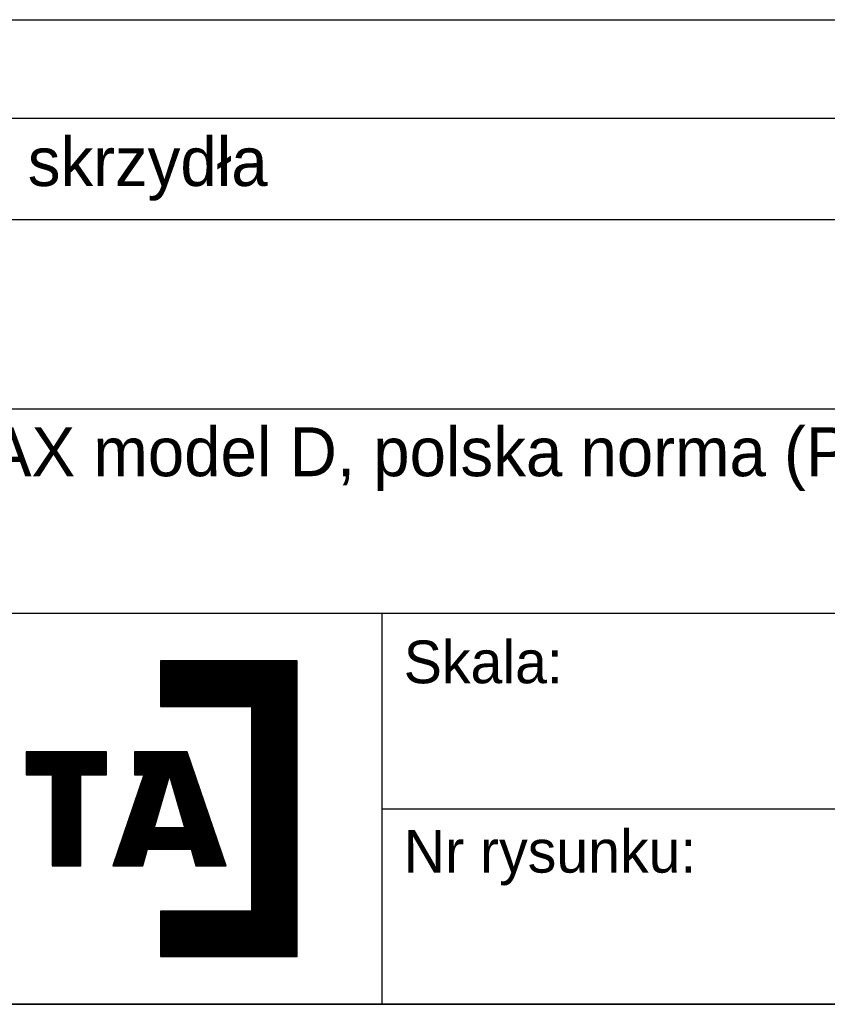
# Model space of a CAD drawing. Header units: millimetres. Extents: x -10980 to 5840, y 5 to 4205.
# Tile 27 of 32: x 3744 to 4404, y 5 to 811. Entities that reach past the tile are written whole.
import ezdxf

# ---------------------------------------------------------------- set-up
doc = ezdxf.new("R2010")
doc.units = ezdxf.units.MM
for name, color, linetype in [('1', 250, 'Continuous'), ('255', 250, 'Continuous'), ('256', 250, 'Continuous')]:
    doc.layers.add(name, color=color, linetype=linetype)
doc.styles.add('Montserrat', font='Montserrat')

msp = doc.modelspace()

# ---------------------------------------------------------------- linework, layer by layer
at = {"layer": '1', "linetype": 'Continuous', "lineweight": -3}
for p, q in [((3474.38, 810.82), (4634.38, 810.82)), ((3474.38, 730.14), (4634.38, 730.14)), ((3474.38, 647.22), (4634.38, 647.22)), ((3320, 492.37), (5840, 492.37)), ((3320, 325), (4040, 325)), ((3320, 325), (5840, 325)), ((4040, 325), (4040, 5)), ((3859.14, 286), (3859.14, 248.77)), ((3970.84, 286), (3859.14, 286)), ((3859.14, 286), (3859.14, 248.77)), ((3970.84, 286), (3859.14, 286)), ((3859.14, 285.28), (3970.84, 285.28)), ((3859.14, 284.43), (3970.84, 284.43)), ((3859.14, 283.59), (3970.84, 283.59)), ((3859.14, 282.74), (3970.84, 282.74)), ((3970.84, 44), (3970.84, 286)), ((3970.84, 44), (3970.84, 286)), ((3859.14, 281.89), (3970.84, 281.89)), ((3859.14, 281.05), (3970.84, 281.05)), ((3859.14, 280.2), (3970.84, 280.2)), ((3859.14, 279.36), (3970.84, 279.36)), ((3859.14, 278.51), (3970.84, 278.51)), ((3859.14, 277.66), (3970.84, 277.66)), ((3859.14, 276.82), (3970.84, 276.82)), ((3859.14, 275.97), (3970.84, 275.97)), ((3859.14, 275.12), (3970.84, 275.12)), ((3859.14, 274.28), (3970.84, 274.28)), ((3859.14, 273.43), (3970.84, 273.43)), ((3859.14, 272.58), (3970.84, 272.58)), ((3859.14, 271.74), (3970.84, 271.74)), ((3859.14, 270.89), (3970.84, 270.89)), ((3859.14, 270.04), (3970.84, 270.04)), ((3859.14, 269.2), (3970.84, 269.2)), ((3859.14, 268.35), (3970.84, 268.35)), ((3859.14, 267.5), (3970.84, 267.5)), ((3859.14, 266.66), (3970.84, 266.66)), ((3859.14, 265.81), (3970.84, 265.81)), ((3859.14, 264.96), (3970.84, 264.96)), ((3859.14, 264.12), (3970.84, 264.12)), ((3859.14, 263.27), (3970.84, 263.27)), ((3859.14, 262.42), (3970.84, 262.42)), ((3859.14, 261.58), (3970.84, 261.58)), ((3859.14, 260.73), (3970.84, 260.73)), ((3859.14, 259.88), (3970.84, 259.88)), ((3859.14, 259.04), (3970.84, 259.04)), ((3859.14, 258.19), (3970.84, 258.19)), ((3859.14, 257.34), (3970.84, 257.34)), ((3859.14, 256.5), (3970.84, 256.5)), ((3859.14, 255.65), (3970.84, 255.65)), ((3859.14, 254.8), (3970.84, 254.8)), ((3859.14, 253.96), (3970.84, 253.96)), ((3859.14, 253.11), (3970.84, 253.11)), ((3859.14, 252.26), (3970.84, 252.26)), ((3859.14, 251.42), (3970.84, 251.42)), ((3859.14, 250.57), (3970.84, 250.57)), ((3859.14, 249.72), (3970.84, 249.72)), ((3859.14, 248.88), (3970.84, 248.88)), ((3859.14, 248.77), (3933.6, 248.77)), ((3859.14, 248.77), (3933.6, 248.77)), ((3933.6, 248.77), (3933.6, 81.23)), ((3933.6, 248.77), (3933.6, 81.23)), ((3933.6, 248.03), (3970.84, 248.03)), ((3933.6, 247.18), (3970.84, 247.18)), ((3933.6, 246.34), (3970.84, 246.34)), ((3933.6, 245.49), (3970.84, 245.49)), ((3933.6, 244.64), (3970.84, 244.64)), ((3933.6, 243.8), (3970.84, 243.8)), ((3933.6, 242.95), (3970.84, 242.95)), ((3933.6, 242.1), (3970.84, 242.1)), ((3933.6, 241.26), (3970.84, 241.26)), ((3933.6, 240.41), (3970.84, 240.41)), ((3933.6, 239.56), (3970.84, 239.56)), ((3933.6, 238.72), (3970.84, 238.72)), ((3933.6, 237.87), (3970.84, 237.87)), ((3933.6, 237.03), (3970.84, 237.03)), ((3933.6, 236.18), (3970.84, 236.18)), ((3933.6, 235.33), (3970.84, 235.33)), ((3933.6, 234.49), (3970.84, 234.49)), ((3933.6, 233.64), (3970.84, 233.64)), ((3933.6, 232.79), (3970.84, 232.79)), ((3933.6, 231.95), (3970.84, 231.95)), ((3933.6, 231.1), (3970.84, 231.1)), ((3933.6, 230.25), (3970.84, 230.25)), ((3933.6, 229.41), (3970.84, 229.41)), ((3933.6, 228.56), (3970.84, 228.56)), ((3933.6, 227.71), (3970.84, 227.71)), ((3933.6, 226.87), (3970.84, 226.87)), ((3933.6, 226.02), (3970.84, 226.02)), ((3933.6, 225.17), (3970.84, 225.17)), ((3933.6, 224.33), (3970.84, 224.33)), ((3933.6, 223.48), (3970.84, 223.48)), ((3933.6, 222.63), (3970.84, 222.63)), ((3933.6, 221.79), (3970.84, 221.79)), ((3933.6, 220.94), (3970.84, 220.94)), ((3933.6, 220.09), (3970.84, 220.09)), ((3933.6, 219.25), (3970.84, 219.25)), ((3933.6, 218.4), (3970.84, 218.4)), ((3749.35, 211.52), (3749.35, 192.9)), ((3814.88, 211.52), (3749.35, 211.52)), ((3749.35, 211.52), (3749.35, 192.9)), ((3814.88, 211.52), (3749.35, 211.52)), ((3749.35, 210.78), (3814.88, 210.78)), ((3749.35, 209.93), (3814.88, 209.93)), ((3814.88, 192.9), (3814.88, 211.52)), ((3814.88, 192.9), (3814.88, 211.52)), ((3837.83, 211.52), (3837.83, 192.9)), ((3880.8, 211.52), (3837.83, 211.52)), ((3880.8, 211.52), (3837.83, 211.52)), ((3837.83, 211.52), (3837.83, 192.9)), ((3837.83, 210.78), (3881.05, 210.78)), ((3837.83, 209.93), (3881.34, 209.93)), ((3912.72, 118.45), (3880.8, 211.52)), ((3912.72, 118.45), (3880.8, 211.52)), ((3933.6, 217.55), (3970.84, 217.55)), ((3933.6, 216.71), (3970.84, 216.71)), ((3933.6, 215.86), (3970.84, 215.86)), ((3933.6, 215.01), (3970.84, 215.01)), ((3933.6, 214.17), (3970.84, 214.17)), ((3933.6, 213.32), (3970.84, 213.32)), ((3933.6, 212.47), (3970.84, 212.47)), ((3933.6, 211.63), (3970.84, 211.63)), ((3933.6, 210.78), (3970.84, 210.78)), ((3933.6, 209.93), (3970.84, 209.93)), ((3749.35, 209.09), (3814.88, 209.09)), ((3749.35, 208.24), (3814.88, 208.24)), ((3749.35, 207.39), (3814.88, 207.39)), ((3749.35, 206.55), (3814.88, 206.55)), ((3749.35, 205.7), (3814.88, 205.7)), ((3749.35, 204.85), (3814.88, 204.85)), ((3749.35, 204.01), (3814.88, 204.01)), ((3749.35, 203.16), (3814.88, 203.16)), ((3749.35, 202.31), (3814.88, 202.31)), ((3749.35, 201.47), (3814.88, 201.47)), ((3837.83, 209.09), (3881.63, 209.09)), ((3837.83, 208.24), (3881.92, 208.24)), ((3837.83, 207.39), (3882.21, 207.39)), ((3837.83, 206.55), (3882.5, 206.55)), ((3837.83, 205.7), (3882.79, 205.7)), ((3837.83, 204.85), (3883.08, 204.85)), ((3837.83, 204.01), (3883.37, 204.01)), ((3837.83, 203.16), (3883.66, 203.16)), ((3837.83, 202.31), (3883.95, 202.31)), ((3837.83, 201.47), (3884.24, 201.47)), ((3933.6, 209.09), (3970.84, 209.09)), ((3933.6, 208.24), (3970.84, 208.24)), ((3933.6, 207.39), (3970.84, 207.39)), ((3933.6, 206.55), (3970.84, 206.55)), ((3933.6, 205.7), (3970.84, 205.7)), ((3933.6, 204.85), (3970.84, 204.85)), ((3933.6, 204.01), (3970.84, 204.01)), ((3933.6, 203.16), (3970.84, 203.16)), ((3933.6, 202.31), (3970.84, 202.31)), ((3933.6, 201.47), (3970.84, 201.47)), ((3749.35, 200.62), (3814.88, 200.62)), ((3749.35, 199.77), (3814.88, 199.77)), ((3749.35, 198.93), (3814.88, 198.93)), ((3749.35, 198.08), (3814.88, 198.08)), ((3749.35, 197.23), (3814.88, 197.23)), ((3749.35, 196.39), (3814.88, 196.39)), ((3749.35, 195.54), (3814.88, 195.54)), ((3749.35, 194.7), (3814.88, 194.7)), ((3749.35, 193.85), (3814.88, 193.85)), ((3837.83, 200.62), (3884.53, 200.62)), ((3837.83, 199.77), (3884.82, 199.77)), ((3837.83, 198.93), (3885.11, 198.93)), ((3837.83, 198.08), (3885.4, 198.08)), ((3837.83, 197.23), (3885.69, 197.23)), ((3837.83, 196.39), (3885.99, 196.39)), ((3837.83, 195.54), (3886.28, 195.54)), ((3837.83, 194.7), (3886.57, 194.7)), ((3837.83, 193.85), (3886.86, 193.85)), ((3933.6, 200.62), (3970.84, 200.62)), ((3933.6, 199.77), (3970.84, 199.77)), ((3933.6, 198.93), (3970.84, 198.93)), ((3933.6, 198.08), (3970.84, 198.08)), ((3933.6, 197.23), (3970.84, 197.23)), ((3933.6, 196.39), (3970.84, 196.39)), ((3933.6, 195.54), (3970.84, 195.54)), ((3933.6, 194.7), (3970.84, 194.7)), ((3933.6, 193.85), (3970.84, 193.85)), ((3749.35, 193), (3814.88, 193)), ((3749.35, 192.9), (3770.49, 192.9)), ((3749.35, 192.9), (3770.49, 192.9)), ((3770.49, 192.9), (3770.49, 118.44)), ((3770.49, 192.9), (3770.49, 118.44)), ((3770.49, 192.16), (3793.85, 192.16)), ((3770.49, 191.31), (3793.85, 191.31)), ((3770.49, 190.46), (3793.85, 190.46)), ((3770.49, 189.62), (3793.85, 189.62)), ((3770.49, 188.77), (3793.85, 188.77)), ((3770.49, 187.92), (3793.85, 187.92)), ((3770.49, 187.08), (3793.85, 187.08)), ((3770.49, 186.23), (3793.85, 186.23)), ((3770.49, 185.38), (3793.85, 185.38)), ((3793.85, 118.44), (3793.85, 192.9)), ((3793.85, 192.9), (3814.88, 192.9)), ((3793.85, 192.9), (3814.88, 192.9)), ((3793.85, 118.44), (3793.85, 192.9)), ((3845.55, 192.9), (3820.01, 118.45)), ((3845.55, 192.9), (3820.01, 118.45)), ((3837.83, 193), (3887.15, 193)), ((3837.83, 192.9), (3845.55, 192.9)), ((3837.83, 192.9), (3845.55, 192.9)), ((3842.97, 185.38), (3864.21, 185.38)), ((3843.27, 186.23), (3864.46, 186.23)), ((3843.56, 187.08), (3864.71, 187.08)), ((3843.85, 187.92), (3864.95, 187.92)), ((3844.14, 188.77), (3865.2, 188.77)), ((3844.43, 189.62), (3865.45, 189.62)), ((3844.72, 190.46), (3865.69, 190.46)), ((3845.01, 191.31), (3865.94, 191.31)), ((3845.3, 192.16), (3866.19, 192.16)), ((3853.76, 149.53), (3866.33, 192.64)), ((3866.33, 192.64), (3853.76, 149.53)), ((3878.85, 149.53), (3866.33, 192.64)), ((3866.33, 192.64), (3878.85, 149.53)), ((3866.47, 192.16), (3887.44, 192.16)), ((3866.72, 191.31), (3887.73, 191.31)), ((3866.96, 190.46), (3888.02, 190.46)), ((3867.21, 189.62), (3888.31, 189.62)), ((3867.45, 188.77), (3888.6, 188.77)), ((3867.7, 187.92), (3888.89, 187.92)), ((3867.94, 187.08), (3889.18, 187.08)), ((3868.19, 186.23), (3889.47, 186.23)), ((3868.44, 185.38), (3889.76, 185.38)), ((3933.6, 193), (3970.84, 193)), ((3933.6, 192.16), (3970.84, 192.16)), ((3933.6, 191.31), (3970.84, 191.31)), ((3933.6, 190.46), (3970.84, 190.46)), ((3933.6, 189.62), (3970.84, 189.62)), ((3933.6, 188.77), (3970.84, 188.77)), ((3933.6, 187.92), (3970.84, 187.92)), ((3933.6, 187.08), (3970.84, 187.08)), ((3933.6, 186.23), (3970.84, 186.23)), ((3933.6, 185.38), (3970.84, 185.38)), ((3770.49, 184.54), (3793.85, 184.54)), ((3770.49, 183.69), (3793.85, 183.69)), ((3770.49, 182.84), (3793.85, 182.84)), ((3770.49, 182), (3793.85, 182)), ((3770.49, 181.15), (3793.85, 181.15)), ((3770.49, 180.3), (3793.85, 180.3)), ((3770.49, 179.46), (3793.85, 179.46)), ((3770.49, 178.61), (3793.85, 178.61)), ((3770.49, 177.76), (3793.85, 177.76)), ((3840.36, 177.76), (3861.99, 177.76)), ((3840.65, 178.61), (3862.24, 178.61)), ((3840.94, 179.46), (3862.48, 179.46)), ((3841.23, 180.3), (3862.73, 180.3)), ((3841.52, 181.15), (3862.98, 181.15)), ((3841.81, 182), (3863.22, 182)), ((3842.1, 182.84), (3863.47, 182.84)), ((3842.39, 183.69), (3863.72, 183.69)), ((3842.68, 184.54), (3863.97, 184.54)), ((3868.68, 184.54), (3890.05, 184.54)), ((3868.93, 183.69), (3890.34, 183.69)), ((3869.17, 182.84), (3890.63, 182.84)), ((3869.42, 182), (3890.92, 182)), ((3869.67, 181.15), (3891.21, 181.15)), ((3869.91, 180.3), (3891.5, 180.3)), ((3870.16, 179.46), (3891.79, 179.46)), ((3870.4, 178.61), (3892.08, 178.61)), ((3870.65, 177.76), (3892.37, 177.76)), ((3933.6, 184.54), (3970.84, 184.54)), ((3933.6, 183.69), (3970.84, 183.69)), ((3933.6, 182.84), (3970.84, 182.84)), ((3933.6, 182), (3970.84, 182)), ((3933.6, 181.15), (3970.84, 181.15)), ((3933.6, 180.3), (3970.84, 180.3)), ((3933.6, 179.46), (3970.84, 179.46)), ((3933.6, 178.61), (3970.84, 178.61)), ((3933.6, 177.76), (3970.84, 177.76)), ((3770.49, 176.92), (3793.85, 176.92)), ((3770.49, 176.07), (3793.85, 176.07)), ((3770.49, 175.22), (3793.85, 175.22)), ((3770.49, 174.38), (3793.85, 174.38)), ((3770.49, 173.53), (3793.85, 173.53)), ((3770.49, 172.68), (3793.85, 172.68)), ((3770.49, 171.84), (3793.85, 171.84)), ((3770.49, 170.99), (3793.85, 170.99)), ((3770.49, 170.14), (3793.85, 170.14)), ((3770.49, 169.3), (3793.85, 169.3)), ((3837.46, 169.3), (3859.52, 169.3)), ((3837.75, 170.14), (3859.77, 170.14)), ((3838.04, 170.99), (3860.02, 170.99)), ((3838.33, 171.84), (3860.26, 171.84)), ((3838.62, 172.68), (3860.51, 172.68)), ((3838.91, 173.53), (3860.76, 173.53)), ((3839.2, 174.38), (3861, 174.38)), ((3839.49, 175.22), (3861.25, 175.22)), ((3839.78, 176.07), (3861.5, 176.07)), ((3840.07, 176.92), (3861.74, 176.92)), ((3870.9, 176.92), (3892.66, 176.92)), ((3871.14, 176.07), (3892.95, 176.07)), ((3871.39, 175.22), (3893.24, 175.22)), ((3871.63, 174.38), (3893.54, 174.38)), ((3871.88, 173.53), (3893.83, 173.53)), ((3872.13, 172.68), (3894.12, 172.68)), ((3872.37, 171.84), (3894.41, 171.84)), ((3872.62, 170.99), (3894.7, 170.99)), ((3872.86, 170.14), (3894.99, 170.14)), ((3873.11, 169.3), (3895.28, 169.3)), ((3933.6, 176.92), (3970.84, 176.92)), ((3933.6, 176.07), (3970.84, 176.07)), ((3933.6, 175.22), (3970.84, 175.22)), ((3933.6, 174.38), (3970.84, 174.38)), ((3933.6, 173.53), (3970.84, 173.53)), ((3933.6, 172.68), (3970.84, 172.68)), ((3933.6, 171.84), (3970.84, 171.84)), ((3933.6, 170.99), (3970.84, 170.99)), ((3933.6, 170.14), (3970.84, 170.14)), ((3933.6, 169.3), (3970.84, 169.3)), ((3770.49, 168.45), (3793.85, 168.45)), ((3770.49, 167.6), (3793.85, 167.6)), ((3770.49, 166.76), (3793.85, 166.76)), ((3770.49, 165.91), (3793.85, 165.91)), ((3770.49, 165.06), (3793.85, 165.06)), ((3770.49, 164.22), (3793.85, 164.22)), ((3770.49, 163.37), (3793.85, 163.37)), ((3770.49, 162.52), (3793.85, 162.52)), ((3770.49, 161.68), (3793.85, 161.68)), ((3834.84, 161.68), (3857.3, 161.68)), ((3835.13, 162.52), (3857.55, 162.52)), ((3835.42, 163.37), (3857.8, 163.37)), ((3835.71, 164.22), (3858.04, 164.22)), ((3836, 165.06), (3858.29, 165.06)), ((3836.29, 165.91), (3858.54, 165.91)), ((3836.59, 166.76), (3858.78, 166.76)), ((3836.88, 167.6), (3859.03, 167.6)), ((3837.17, 168.45), (3859.28, 168.45)), ((3873.36, 168.45), (3895.57, 168.45)), ((3873.6, 167.6), (3895.86, 167.6)), ((3873.85, 166.76), (3896.15, 166.76)), ((3874.09, 165.91), (3896.44, 165.91)), ((3874.34, 165.06), (3896.73, 165.06)), ((3874.59, 164.22), (3897.02, 164.22)), ((3874.83, 163.37), (3897.31, 163.37)), ((3875.08, 162.52), (3897.6, 162.52)), ((3875.32, 161.68), (3897.89, 161.68)), ((3933.6, 168.45), (3970.84, 168.45)), ((3933.6, 167.6), (3970.84, 167.6)), ((3933.6, 166.76), (3970.84, 166.76)), ((3933.6, 165.91), (3970.84, 165.91)), ((3933.6, 165.06), (3970.84, 165.06)), ((3933.6, 164.22), (3970.84, 164.22)), ((3933.6, 163.37), (3970.84, 163.37)), ((3933.6, 162.52), (3970.84, 162.52)), ((3933.6, 161.68), (3970.84, 161.68)), ((3770.49, 160.83), (3793.85, 160.83)), ((3770.49, 159.98), (3793.85, 159.98)), ((3770.49, 159.14), (3793.85, 159.14)), ((3770.49, 158.29), (3793.85, 158.29)), ((3770.49, 157.44), (3793.85, 157.44)), ((3770.49, 156.6), (3793.85, 156.6)), ((3770.49, 155.75), (3793.85, 155.75)), ((3770.49, 154.9), (3793.85, 154.9)), ((3770.49, 154.06), (3793.85, 154.06)), ((3770.49, 153.21), (3793.85, 153.21)), ((3831.94, 153.21), (3854.83, 153.21)), ((3832.23, 154.06), (3855.08, 154.06)), ((3832.52, 154.9), (3855.33, 154.9)), ((3832.81, 155.75), (3855.58, 155.75)), ((3833.1, 156.6), (3855.82, 156.6)), ((3833.39, 157.44), (3856.07, 157.44)), ((3833.68, 158.29), (3856.32, 158.29)), ((3833.97, 159.14), (3856.56, 159.14)), ((3834.26, 159.98), (3856.81, 159.98)), ((3834.55, 160.83), (3857.06, 160.83)), ((3875.57, 160.83), (3898.18, 160.83)), ((3875.81, 159.98), (3898.47, 159.98)), ((3876.06, 159.14), (3898.76, 159.14)), ((3876.31, 158.29), (3899.05, 158.29)), ((3876.55, 157.44), (3899.34, 157.44)), ((3876.8, 156.6), (3899.63, 156.6)), ((3877.04, 155.75), (3899.92, 155.75)), ((3877.29, 154.9), (3900.21, 154.9)), ((3877.54, 154.06), (3900.5, 154.06)), ((3877.78, 153.21), (3900.79, 153.21)), ((3933.6, 160.83), (3970.84, 160.83)), ((3933.6, 159.98), (3970.84, 159.98)), ((3933.6, 159.14), (3970.84, 159.14)), ((3933.6, 158.29), (3970.84, 158.29)), ((3933.6, 157.44), (3970.84, 157.44)), ((3933.6, 156.6), (3970.84, 156.6)), ((3933.6, 155.75), (3970.84, 155.75)), ((3933.6, 154.9), (3970.84, 154.9)), ((3933.6, 154.06), (3970.84, 154.06)), ((3933.6, 153.21), (3970.84, 153.21)), ((3770.49, 152.37), (3793.85, 152.37)), ((3770.49, 151.52), (3793.85, 151.52)), ((3770.49, 150.67), (3793.85, 150.67)), ((3770.49, 149.83), (3793.85, 149.83)), ((3770.49, 148.98), (3793.85, 148.98)), ((3770.49, 148.13), (3793.85, 148.13)), ((3770.49, 147.29), (3793.85, 147.29)), ((3770.49, 146.44), (3793.85, 146.44)), ((3770.49, 145.59), (3793.85, 145.59)), ((3829.32, 145.59), (3903.41, 145.59)), ((3829.61, 146.44), (3903.12, 146.44)), ((3829.91, 147.29), (3902.83, 147.29)), ((3830.2, 148.13), (3902.54, 148.13)), ((3830.49, 148.98), (3902.25, 148.98)), ((3830.78, 149.83), (3853.85, 149.83)), ((3831.07, 150.67), (3854.09, 150.67)), ((3831.36, 151.52), (3854.34, 151.52)), ((3831.65, 152.37), (3854.59, 152.37)), ((3878.85, 149.53), (3853.76, 149.53)), ((3853.76, 149.53), (3878.85, 149.53)), ((3878.03, 152.37), (3901.08, 152.37)), ((3878.27, 151.52), (3901.38, 151.52)), ((3878.52, 150.67), (3901.67, 150.67)), ((3878.77, 149.83), (3901.96, 149.83)), ((3933.6, 152.37), (3970.84, 152.37)), ((3933.6, 151.52), (3970.84, 151.52)), ((3933.6, 150.67), (3970.84, 150.67)), ((3933.6, 149.83), (3970.84, 149.83)), ((3933.6, 148.98), (3970.84, 148.98)), ((3933.6, 148.13), (3970.84, 148.13)), ((3933.6, 147.29), (3970.84, 147.29)), ((3933.6, 146.44), (3970.84, 146.44)), ((3933.6, 145.59), (3970.84, 145.59)), ((3770.49, 144.75), (3793.85, 144.75)), ((3770.49, 143.9), (3793.85, 143.9)), ((3770.49, 143.05), (3793.85, 143.05)), ((3770.49, 142.21), (3793.85, 142.21)), ((3770.49, 141.36), (3793.85, 141.36)), ((3770.49, 140.51), (3793.85, 140.51)), ((3770.49, 139.67), (3793.85, 139.67)), ((3770.49, 138.82), (3793.85, 138.82)), ((3770.49, 137.97), (3793.85, 137.97)), ((3770.49, 137.13), (3793.85, 137.13)), ((3826.42, 137.13), (3906.31, 137.13)), ((3826.71, 137.97), (3906.02, 137.97)), ((3827, 138.82), (3905.73, 138.82)), ((3827.29, 139.67), (3905.44, 139.67)), ((3827.58, 140.51), (3905.15, 140.51)), ((3827.87, 141.36), (3904.86, 141.36)), ((3828.16, 142.21), (3904.57, 142.21)), ((3828.45, 143.05), (3904.28, 143.05)), ((3828.74, 143.9), (3903.99, 143.9)), ((3829.03, 144.75), (3903.7, 144.75)), ((3933.6, 144.75), (3970.84, 144.75)), ((3933.6, 143.9), (3970.84, 143.9)), ((3933.6, 143.05), (3970.84, 143.05)), ((3933.6, 142.21), (3970.84, 142.21)), ((3933.6, 141.36), (3970.84, 141.36)), ((3933.6, 140.51), (3970.84, 140.51)), ((3933.6, 139.67), (3970.84, 139.67)), ((3933.6, 138.82), (3970.84, 138.82)), ((3933.6, 137.97), (3970.84, 137.97)), ((3933.6, 137.13), (3970.84, 137.13)), ((3770.49, 136.28), (3793.85, 136.28)), ((3770.49, 135.43), (3793.85, 135.43)), ((3770.49, 134.59), (3793.85, 134.59)), ((3770.49, 133.74), (3793.85, 133.74)), ((3770.49, 132.89), (3793.85, 132.89)), ((3770.49, 132.05), (3793.85, 132.05)), ((3770.49, 131.2), (3793.85, 131.2)), ((3770.49, 130.35), (3793.85, 130.35)), ((3770.49, 129.51), (3793.85, 129.51)), ((3823.81, 129.51), (3847.73, 129.51)), ((3824.1, 130.35), (3847.96, 130.35)), ((3824.39, 131.2), (3848.2, 131.2)), ((3824.68, 132.05), (3908.05, 132.05)), ((3824.97, 132.89), (3907.76, 132.89)), ((3825.26, 133.74), (3907.47, 133.74)), ((3825.55, 134.59), (3907.18, 134.59)), ((3825.84, 135.43), (3906.89, 135.43)), ((3826.13, 136.28), (3906.6, 136.28)), ((3844.62, 118.45), (3848.42, 131.98)), ((3844.62, 118.45), (3848.42, 131.98)), ((3848.42, 131.98), (3884.23, 131.98)), ((3848.42, 131.98), (3884.23, 131.98)), ((3884.23, 131.98), (3887.99, 118.45)), ((3884.23, 131.98), (3887.99, 118.45)), ((3884.45, 131.2), (3908.34, 131.2)), ((3884.68, 130.35), (3908.63, 130.35)), ((3884.92, 129.51), (3908.92, 129.51)), ((3933.6, 136.28), (3970.84, 136.28)), ((3933.6, 135.43), (3970.84, 135.43)), ((3933.6, 134.59), (3970.84, 134.59)), ((3933.6, 133.74), (3970.84, 133.74)), ((3933.6, 132.89), (3970.84, 132.89)), ((3933.6, 132.05), (3970.84, 132.05)), ((3933.6, 131.2), (3970.84, 131.2)), ((3933.6, 130.35), (3970.84, 130.35)), ((3933.6, 129.51), (3970.84, 129.51)), ((3770.49, 128.66), (3793.85, 128.66)), ((3770.49, 127.81), (3793.85, 127.81)), ((3770.49, 126.97), (3793.85, 126.97)), ((3770.49, 126.12), (3793.85, 126.12)), ((3770.49, 125.27), (3793.85, 125.27)), ((3770.49, 124.43), (3793.85, 124.43)), ((3770.49, 123.58), (3793.85, 123.58)), ((3770.49, 122.73), (3793.85, 122.73)), ((3770.49, 121.89), (3793.85, 121.89)), ((3770.49, 121.04), (3793.85, 121.04)), ((3820.9, 121.04), (3845.35, 121.04)), ((3821.19, 121.89), (3845.59, 121.89)), ((3821.48, 122.73), (3845.82, 122.73)), ((3821.77, 123.58), (3846.06, 123.58)), ((3822.06, 124.43), (3846.3, 124.43)), ((3822.35, 125.27), (3846.54, 125.27)), ((3822.64, 126.12), (3846.77, 126.12)), ((3822.93, 126.97), (3847.01, 126.97)), ((3823.22, 127.81), (3847.25, 127.81)), ((3823.52, 128.66), (3847.49, 128.66)), ((3885.15, 128.66), (3909.22, 128.66)), ((3885.39, 127.81), (3909.51, 127.81)), ((3885.62, 126.97), (3909.8, 126.97)), ((3885.86, 126.12), (3910.09, 126.12)), ((3886.09, 125.27), (3910.38, 125.27)), ((3886.33, 124.43), (3910.67, 124.43)), ((3886.56, 123.58), (3910.96, 123.58)), ((3886.8, 122.73), (3911.25, 122.73)), ((3887.03, 121.89), (3911.54, 121.89)), ((3887.27, 121.04), (3911.83, 121.04)), ((3933.6, 128.66), (3970.84, 128.66)), ((3933.6, 127.81), (3970.84, 127.81)), ((3933.6, 126.97), (3970.84, 126.97)), ((3933.6, 126.12), (3970.84, 126.12)), ((3933.6, 125.27), (3970.84, 125.27)), ((3933.6, 124.43), (3970.84, 124.43)), ((3933.6, 123.58), (3970.84, 123.58)), ((3933.6, 122.73), (3970.84, 122.73)), ((3933.6, 121.89), (3970.84, 121.89)), ((3933.6, 121.04), (3970.84, 121.04)), ((3770.49, 120.19), (3793.85, 120.19)), ((3770.49, 119.35), (3793.85, 119.35)), ((3770.49, 118.5), (3793.85, 118.5)), ((3770.49, 118.44), (3793.85, 118.44)), ((3770.49, 118.44), (3793.85, 118.44)), ((3820.01, 118.45), (3844.62, 118.45)), ((3820.01, 118.45), (3844.62, 118.45)), ((3820.03, 118.5), (3844.64, 118.5)), ((3820.32, 119.35), (3844.87, 119.35)), ((3820.61, 120.19), (3845.11, 120.19)), ((3887.5, 120.19), (3912.12, 120.19)), ((3887.74, 119.35), (3912.41, 119.35)), ((3887.97, 118.5), (3912.7, 118.5)), ((3887.99, 118.45), (3912.72, 118.45)), ((3887.99, 118.45), (3912.72, 118.45)), ((3933.6, 120.19), (3970.84, 120.19)), ((3933.6, 119.35), (3970.84, 119.35)), ((3933.6, 118.5), (3970.84, 118.5)), ((3933.6, 117.65), (3970.84, 117.65)), ((3933.6, 116.81), (3970.84, 116.81)), ((3933.6, 115.96), (3970.84, 115.96)), ((3933.6, 115.11), (3970.84, 115.11)), ((3933.6, 114.27), (3970.84, 114.27)), ((3933.6, 113.42), (3970.84, 113.42)), ((3933.6, 112.57), (3970.84, 112.57)), ((3933.6, 111.73), (3970.84, 111.73)), ((3933.6, 110.88), (3970.84, 110.88)), ((3933.6, 110.04), (3970.84, 110.04)), ((3933.6, 109.19), (3970.84, 109.19)), ((3933.6, 108.34), (3970.84, 108.34)), ((3933.6, 107.5), (3970.84, 107.5)), ((3933.6, 106.65), (3970.84, 106.65)), ((3933.6, 105.8), (3970.84, 105.8)), ((3933.6, 104.96), (3970.84, 104.96)), ((3933.6, 104.11), (3970.84, 104.11)), ((3933.6, 103.26), (3970.84, 103.26)), ((3933.6, 102.42), (3970.84, 102.42)), ((3933.6, 101.57), (3970.84, 101.57)), ((3933.6, 100.72), (3970.84, 100.72)), ((3933.6, 99.88), (3970.84, 99.88)), ((3933.6, 99.03), (3970.84, 99.03)), ((3933.6, 98.18), (3970.84, 98.18)), ((3933.6, 97.34), (3970.84, 97.34)), ((3933.6, 96.49), (3970.84, 96.49)), ((3933.6, 95.64), (3970.84, 95.64)), ((3933.6, 94.8), (3970.84, 94.8)), ((3933.6, 93.95), (3970.84, 93.95)), ((3933.6, 93.1), (3970.84, 93.1)), ((3933.6, 92.26), (3970.84, 92.26)), ((3933.6, 91.41), (3970.84, 91.41)), ((3933.6, 90.56), (3970.84, 90.56)), ((3933.6, 89.72), (3970.84, 89.72)), ((3933.6, 88.87), (3970.84, 88.87)), ((3933.6, 81.23), (3859.14, 81.23)), ((3859.14, 81.23), (3859.14, 44)), ((3933.6, 81.23), (3859.14, 81.23)), ((3859.14, 81.23), (3859.14, 44)), ((3933.6, 88.02), (3970.84, 88.02)), ((3933.6, 87.18), (3970.84, 87.18)), ((3933.6, 86.33), (3970.84, 86.33)), ((3933.6, 85.48), (3970.84, 85.48)), ((3933.6, 84.64), (3970.84, 84.64)), ((3933.6, 83.79), (3970.84, 83.79)), ((3933.6, 82.94), (3970.84, 82.94)), ((3933.6, 82.1), (3970.84, 82.1)), ((3933.6, 81.25), (3970.84, 81.25)), ((3859.14, 80.4), (3970.84, 80.4)), ((3859.14, 79.56), (3970.84, 79.56)), ((3859.14, 78.71), (3970.84, 78.71)), ((3859.14, 77.86), (3970.84, 77.86)), ((3859.14, 77.02), (3970.84, 77.02)), ((3859.14, 76.17), (3970.84, 76.17)), ((3859.14, 75.32), (3970.84, 75.32)), ((3859.14, 74.48), (3970.84, 74.48)), ((3859.14, 73.63), (3970.84, 73.63)), ((3859.14, 72.78), (3970.84, 72.78)), ((3859.14, 71.94), (3970.84, 71.94)), ((3859.14, 71.09), (3970.84, 71.09)), ((3859.14, 70.24), (3970.84, 70.24)), ((3859.14, 69.4), (3970.84, 69.4)), ((3859.14, 68.55), (3970.84, 68.55)), ((3859.14, 67.71), (3970.84, 67.71)), ((3859.14, 66.86), (3970.84, 66.86)), ((3859.14, 66.01), (3970.84, 66.01)), ((3859.14, 65.17), (3970.84, 65.17)), ((3859.14, 64.32), (3970.84, 64.32)), ((3859.14, 63.47), (3970.84, 63.47)), ((3859.14, 62.63), (3970.84, 62.63)), ((3859.14, 61.78), (3970.84, 61.78)), ((3859.14, 60.93), (3970.84, 60.93)), ((3859.14, 60.09), (3970.84, 60.09)), ((3859.14, 59.24), (3970.84, 59.24)), ((3859.14, 58.39), (3970.84, 58.39)), ((3859.14, 57.55), (3970.84, 57.55)), ((3859.14, 56.7), (3970.84, 56.7)), ((3859.14, 55.85), (3970.84, 55.85)), ((3859.14, 55.01), (3970.84, 55.01)), ((3859.14, 54.16), (3970.84, 54.16)), ((3859.14, 53.31), (3970.84, 53.31)), ((3859.14, 52.47), (3970.84, 52.47)), ((3859.14, 51.62), (3970.84, 51.62)), ((3859.14, 50.77), (3970.84, 50.77)), ((3859.14, 49.93), (3970.84, 49.93)), ((3859.14, 49.08), (3970.84, 49.08)), ((3859.14, 48.23), (3970.84, 48.23)), ((3859.14, 47.39), (3970.84, 47.39)), ((3859.14, 46.54), (3970.84, 46.54)), ((3859.14, 45.69), (3970.84, 45.69)), ((3859.14, 44.85), (3970.84, 44.85)), ((3859.14, 44), (3970.84, 44)), ((3859.14, 44), (3970.84, 44)), ((3320, 5), (4040, 5))]:
    msp.add_line(p, q, dxfattribs=at)
at = {"layer": '255', "linetype": 'Continuous', "lineweight": -3}
for p, q in [((4040, 325), (4940, 325)), ((4040, 325), (4040, 245)), ((4040, 245), (4040, 165)), ((4040, 165), (4940, 165)), ((4040, 165), (4040, 85)), ((4040, 85), (4040, 5)), ((4040, 5), (4940, 5))]:
    msp.add_line(p, q, dxfattribs=at)
at = {"layer": '256', "linetype": 'Continuous', "lineweight": -3}
msp.add_line((5840, 5), (100, 5), dxfattribs=at)

# ---------------------------------------------------------------- texts
at = {"layer": '1', "linetype": 'Continuous', "lineweight": -3, "attachment_point": 4, "line_spacing_factor": 1.076592, "style": 'Montserrat'}
for s, insert, char_height in [('\\fMontserrat|b0|i0;\\W1.0000;szerokość skrzydła', (3494.88, 688.68), 40), ('\\fMontserrat|b0|i0;\\W1.0000;Skrzydło MINIMAX model D, polska norma (PN), przylgowe.', (3340.5, 451.17), 40), ('\\fMontserrat|b0|i0;\\W1.0000;Skala:', (4058, 285), 35), ('\\fMontserrat|b0|i0;\\W1.0000;Nr rysunku:', (4058, 125), 35)]:
    msp.add_mtext(s, dxfattribs=dict(at, insert=insert, char_height=char_height))

doc.saveas('drawing.dxf')
